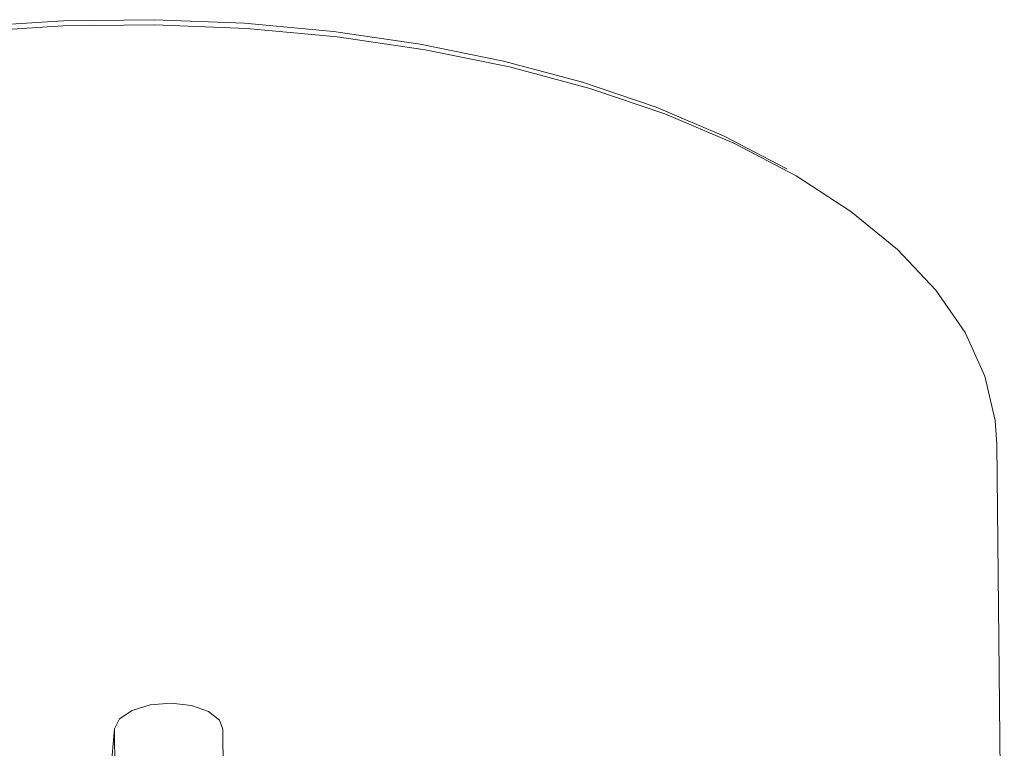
# Model space of a CAD drawing. Header units: millimetres. Extents: x 326.68 to 326.96, y 267.5 to 269.2.
# Tile 7 of 7: x 326.8643 to 326.9006, y 269.1755 to 269.2024. Entities that reach past the tile are written whole.
import ezdxf

# ---------------------------------------------------------------- set-up
doc = ezdxf.new("R2010")
doc.units = ezdxf.units.MM
doc.layers.add('SANINDUSA', color=3, linetype='Continuous')

msp = doc.modelspace()

# ---------------------------------------------------------------- linework, layer by layer
at = {"layer": 'SANINDUSA', "linetype": 'Continuous', "lineweight": 15}
for p, q in [((326.9006180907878, 269.1594265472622), (326.9003432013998, 269.1867364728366)), ((326.8677965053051, 269.1762331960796), (326.8675612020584, 269.1736575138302)), ((326.8678857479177, 269.1673670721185), (326.8677965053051, 269.1762331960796)), ((326.8718835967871, 269.1673593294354), (326.8717943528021, 269.1762254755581))]:
    msp.add_line(p, q, dxfattribs=at)
at = {"layer": 'SANINDUSA', "linetype": 'Continuous', "lineweight": 15, "flags": 128}
for points in [[(326.8409654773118, 269.1950869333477), (326.8428138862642, 269.1963517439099), (326.8450352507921, 269.1975880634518), (326.847506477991, 269.1987066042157), (326.8502004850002, 269.1996952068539), (326.8530877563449, 269.2005430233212), (326.8561366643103, 269.2012408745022), (326.8593138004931, 269.2017808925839), (326.862584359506, 269.2021573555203), (326.865912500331, 269.2023660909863), (326.8692617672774, 269.2024047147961), (326.8725954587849, 269.2022728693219), (326.8758770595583, 269.2019721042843), (326.8790706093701, 269.201505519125), (326.8821411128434, 269.2008783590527), (326.8850549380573, 269.2000974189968), (326.887780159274, 269.1991714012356), (326.8902869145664, 269.19811020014), (326.8925477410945, 269.1969257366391), (326.89259798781, 269.1968962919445)], [(326.9003432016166, 269.186736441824), (326.9002845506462, 269.1876109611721), (326.8999021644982, 269.1892519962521), (326.8991685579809, 269.1908619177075), (326.8980917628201, 269.1924229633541), (326.896683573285, 269.193918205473), (326.8949594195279, 269.195331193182), (326.8929381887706, 269.1966463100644), (326.89064203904, 269.1978493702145), (326.8880961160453, 269.198927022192), (326.8853283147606, 269.1998675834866), (326.8823689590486, 269.20066068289), (326.8792504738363, 269.2012977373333), (326.8760070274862, 269.20177147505), (326.8726741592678, 269.2020770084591), (326.8692883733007, 269.2022108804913), (326.8658867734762, 269.202171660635), (326.8625066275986, 269.2019597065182)], [(326.8677965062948, 269.1762331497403), (326.8679825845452, 269.176603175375), (326.8684445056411, 269.1769126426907), (326.8691119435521, 269.1771143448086), (326.8698832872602, 269.1771777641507), (326.8706411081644, 269.1770931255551), (326.8712700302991, 269.1768733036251), (326.8716743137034, 269.1765517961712), (326.8717943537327, 269.1762255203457)]]:
    msp.add_lwpolyline(points, dxfattribs=at)

doc.saveas('drawing.dxf')
